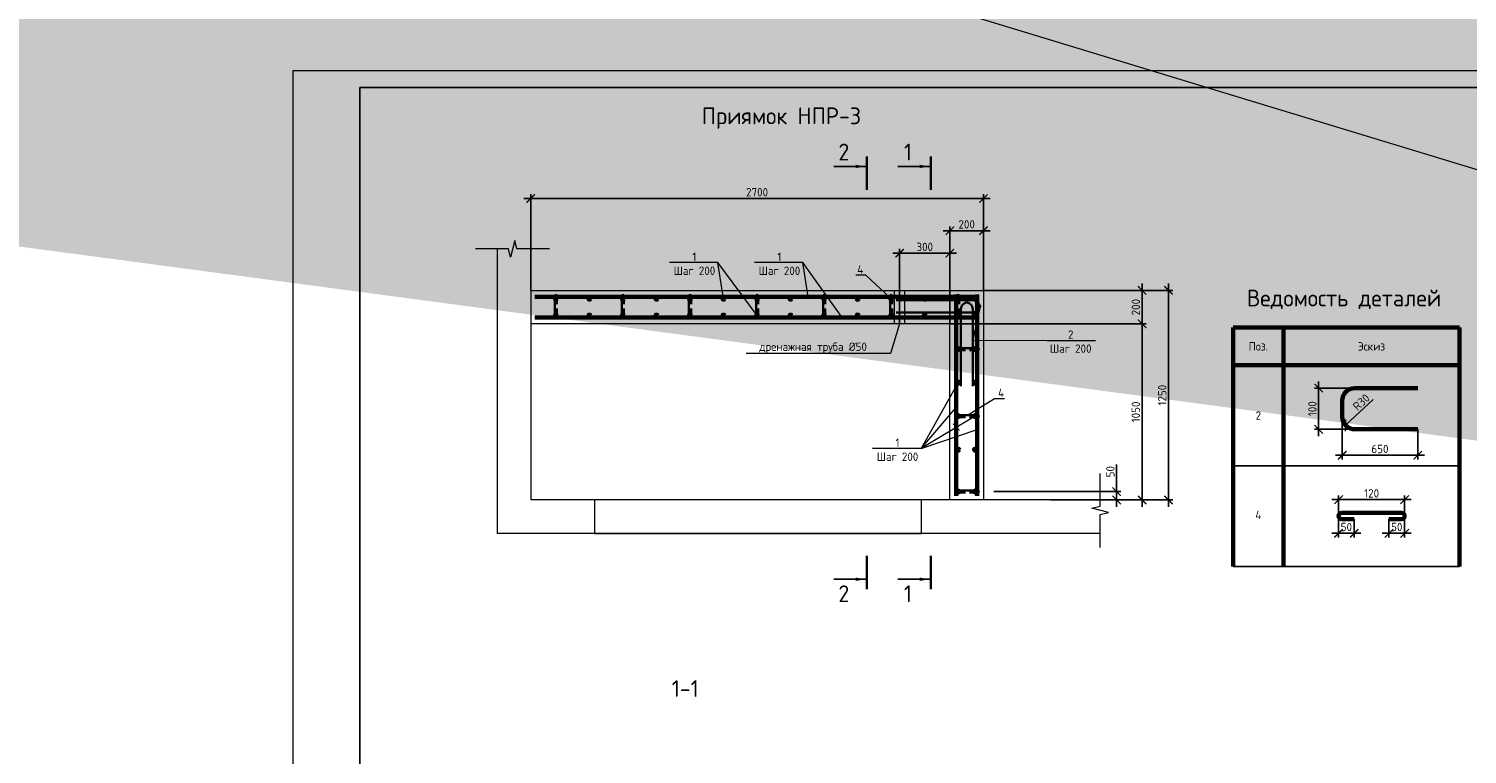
# Model space of a CAD drawing. Header units: millimetres. Extents: x 130535 to 1380046, y -231620 to 121434.
# Tile 93 of 135: x 735437 to 778330, y 13838 to 35465. Entities that reach past the tile are written whole.
import ezdxf
from ezdxf import colors
from ezdxf.entities.mleader import LeaderData, LeaderLine
from ezdxf.enums import TextEntityAlignment as Align
from ezdxf.math import Vec2, Vec3

# ---------------------------------------------------------------- set-up
doc = ezdxf.new("R2010")
doc.units = ezdxf.units.MM
doc.linetypes.add('DASHED', pattern=[7, 5, -2, 0])
doc.layers.get('DEFPOINTS').update_dxf_attribs({"lineweight": 0})
for name, color, linetype, lineweight in [('!PIARENA-KR-ADDITIONAL TEXT_ВЫНОСКИ', 7, 'Continuous', 13), ('Основная 0.35', 7, 'Continuous', 35), ('Основная 0.60', 7, 'Continuous', 60), ('РАЗМЕРЫ', 7, 'Continuous', 9), ('Символы 0.20', 7, 'Continuous', 20), ('Текст 5.00', 7, 'Continuous', 50), ('Тонкая', 7, 'Continuous', 20), ('Тонкая 0.20', 7, 'Continuous', 20), ('ТОНКИЕ', 7, 'Continuous', 9), ('Штриховая 0.20', 7, 'DASHED', 20)]:
    doc.layers.add(name, color=color, linetype=linetype, lineweight=lineweight)
doc.layers.add('ТОЛСТЫЕ_ОСНОВНЫЕ', color=7, linetype='Continuous')
doc.styles.add('!Main', font='isocpeui.ttf')
doc.styles.add('GOST-2.304_Type-B', font='GOST_Common.ttf')
doc.dimstyles.new('СПДС', dxfattribs={"dimscale": 100, "dimtxt": 2.5, "dimasz": 2.5, "dimexe": 1.25, "dimexo": 0, "dimtad": 1, "dimdec": 0, "dimtxsty": 'GOST-2.304_Type-B', "dimblk": 'ARCHTICK', "dimcen": 2.5, "dimdle": 2, "dimadec": 0, "dimazin": 2, "dimtfac": 0.75, "dimtdec": 0, "dimtmove": 1, "dimatfit": 3, "dimfxl": 1, "dimtolj": 1, "dimarcsym": 1})

# ---------------------------------------------------------------- blocks, each defined once
blk = doc.blocks.new('*U1417')
at = {"layer": 'ТОЛСТЫЕ_ОСНОВНЫЕ'}
blk.add_lwpolyline([(20, 5), (589, 5), (589, 415), (20, 415)], close=True, dxfattribs=at)
at = {"layer": 'ТОНКИЕ'}
blk.add_lwpolyline([(0, 0), (594, 0), (594, 420), (0, 420)], close=True, dxfattribs=at)
blk = doc.blocks.new('_ArchTick')
at = {"color": 0, "linetype": 'ByBlock', "const_width": 0.15}
blk.add_lwpolyline([(-0.5, -0.5), (0.5, 0.5)], dxfattribs=at)
blk = doc.blocks.new('*D497')
at = {"layer": 'DEFPOINTS', "color": 0, "linetype": 'Continuous', "lineweight": 0, "transparency": 16777216}
for p in [(764216, 21667), (765904, 21417), (767876, 21417)]:
    blk.add_point(p, dxfattribs=at)
at = {"layer": 'РАЗМЕРЫ', "color": 0, "linetype": 'Continuous', "lineweight": -2, "transparency": 16777216}
for p, q in [((767876, 22473), (767876, 21667)), ((764216, 21667), (768001, 21667)), ((767876, 21867), (767876, 21217)), ((765904, 21417), (768001, 21417))]:
    blk.add_line(p, q, dxfattribs=at)
at = {"layer": 'РАЗМЕРЫ', "color": 0, "linetype": 'Continuous', "lineweight": -2, "transparency": 16777216, "xscale": 250, "yscale": 250, "zscale": 250}
for p, rotation in [((767876, 21667), 90), ((767876, 21417), 270)]:
    blk.add_blockref('_ArchTick', p, dxfattribs=dict(at, rotation=rotation))
at = {"layer": 'РАЗМЕРЫ', "color": 0, "linetype": 'Continuous', "lineweight": 0, "transparency": 16777216, "insert": (767689, 22260), "char_height": 250, "attachment_point": 5, "rotation": 90, "style": 'GOST-2.304_Type-B'}
blk.add_mtext('\\A1;50', dxfattribs=at)
blk = doc.blocks.new('*D498')
at = {"layer": 'DEFPOINTS', "color": 0, "linetype": 'Continuous', "lineweight": 0, "transparency": 16777216}
for p in [(762904, 26667), (768636, 26667), (767385, 21417)]:
    blk.add_point(p, dxfattribs=at)
at = {"layer": 'РАЗМЕРЫ', "color": 0, "linetype": 'Continuous', "lineweight": -2, "transparency": 16777216}
for p, q in [((762904, 26667), (768761, 26667)), ((768636, 21217), (768636, 26867)), ((767385, 21417), (768761, 21417))]:
    blk.add_line(p, q, dxfattribs=at)
at = {"layer": 'РАЗМЕРЫ', "color": 0, "linetype": 'Continuous', "lineweight": -2, "transparency": 16777216, "xscale": 250, "yscale": 250, "zscale": 250}
for p, rotation in [((768636, 26667), 90), ((768636, 21417), 270)]:
    blk.add_blockref('_ArchTick', p, dxfattribs=dict(at, rotation=rotation))
at = {"layer": 'РАЗМЕРЫ', "color": 0, "linetype": 'Continuous', "lineweight": 0, "transparency": 16777216, "insert": (768448, 24042), "char_height": 250, "attachment_point": 5, "rotation": 90, "style": 'GOST-2.304_Type-B'}
blk.add_mtext('\\A1;1050', dxfattribs=at)
blk = doc.blocks.new('*D499')
at = {"layer": 'DEFPOINTS', "color": 0, "linetype": 'Continuous', "lineweight": 0, "transparency": 16777216}
for p in [(763904, 27667), (768636, 27667), (762904, 26667)]:
    blk.add_point(p, dxfattribs=at)
at = {"layer": 'РАЗМЕРЫ', "color": 0, "linetype": 'Continuous', "lineweight": -2, "transparency": 16777216}
for p, q in [((763904, 27667), (768761, 27667)), ((768636, 26467), (768636, 27867)), ((762904, 26667), (768761, 26667))]:
    blk.add_line(p, q, dxfattribs=at)
at = {"layer": 'РАЗМЕРЫ', "color": 0, "linetype": 'Continuous', "lineweight": -2, "transparency": 16777216, "xscale": 250, "yscale": 250, "zscale": 250}
for p, rotation in [((768636, 27667), 90), ((768636, 26667), 270)]:
    blk.add_blockref('_ArchTick', p, dxfattribs=dict(at, rotation=rotation))
at = {"layer": 'РАЗМЕРЫ', "color": 0, "linetype": 'Continuous', "lineweight": 0, "transparency": 16777216, "insert": (768448, 27167), "char_height": 250, "attachment_point": 5, "rotation": 90, "style": 'GOST-2.304_Type-B'}
blk.add_mtext('\\A1;200', dxfattribs=at)
blk = doc.blocks.new('*D500')
at = {"layer": 'DEFPOINTS', "color": 0, "linetype": 'Continuous', "lineweight": 0, "transparency": 16777216}
for p in [(762904, 29446), (763904, 27667), (762904, 26667)]:
    blk.add_point(p, dxfattribs=at)
at = {"layer": 'РАЗМЕРЫ', "color": 0, "linetype": 'Continuous', "lineweight": -2, "transparency": 16777216}
for p, q in [((764104, 29446), (762704, 29446)), ((762904, 26667), (762904, 29571)), ((763904, 27667), (763904, 29571))]:
    blk.add_line(p, q, dxfattribs=at)
at = {"layer": 'РАЗМЕРЫ', "color": 0, "linetype": 'Continuous', "lineweight": -2, "transparency": 16777216, "xscale": 250, "yscale": 250, "zscale": 250, "rotation": 180}
blk.add_blockref('_ArchTick', (762904, 29446), dxfattribs=at)
at = {"layer": 'РАЗМЕРЫ', "color": 0, "linetype": 'Continuous', "lineweight": -2, "transparency": 16777216, "xscale": 250, "yscale": 250, "zscale": 250}
blk.add_blockref('_ArchTick', (763904, 29446), dxfattribs=at)
at = {"layer": 'РАЗМЕРЫ', "color": 0, "linetype": 'Continuous', "lineweight": 0, "transparency": 16777216, "insert": (763404, 29634), "char_height": 250, "attachment_point": 5, "style": 'GOST-2.304_Type-B'}
blk.add_mtext('\\A1;200', dxfattribs=at)
blk = doc.blocks.new('A$C862932c0')
at = {"layer": 'Основная 0.35'}
for p, q in [((130, 6), (6, 6)), ((6, -6), (56, -6)), ((130, -6), (80, -6))]:
    blk.add_line(p, q, dxfattribs=at)
for centre, start, end in [((6, 0), 90, 270), ((130, 0), 270, 90)]:
    blk.add_arc(centre, 6, start, end, dxfattribs=at)
blk = doc.blocks.new('_None')
blk = doc.blocks.new('*D501')
at = {"layer": 'DEFPOINTS', "color": 0, "linetype": 'Continuous', "lineweight": 0, "transparency": 16777216}
for p in [(750404, 30405), (763904, 29167), (750404, 27667)]:
    blk.add_point(p, dxfattribs=at)
at = {"layer": 'РАЗМЕРЫ', "color": 0, "linetype": 'Continuous', "lineweight": -2, "transparency": 16777216}
for p, q in [((750404, 27667), (750404, 30530)), ((763904, 29167), (763904, 30530)), ((764104, 30405), (750204, 30405))]:
    blk.add_line(p, q, dxfattribs=at)
at = {"layer": 'РАЗМЕРЫ', "color": 0, "linetype": 'Continuous', "lineweight": -2, "transparency": 16777216, "xscale": 250, "yscale": 250, "zscale": 250, "rotation": 180}
blk.add_blockref('_ArchTick', (750404, 30405), dxfattribs=at)
at = {"layer": 'РАЗМЕРЫ', "color": 0, "linetype": 'Continuous', "lineweight": -2, "transparency": 16777216, "xscale": 250, "yscale": 250, "zscale": 250}
blk.add_blockref('_ArchTick', (763904, 30405), dxfattribs=at)
at = {"layer": 'РАЗМЕРЫ', "color": 0, "linetype": 'Continuous', "lineweight": 0, "transparency": 16777216, "insert": (757154, 30592), "char_height": 250, "attachment_point": 5, "style": 'GOST-2.304_Type-B'}
blk.add_mtext('\\A1;2700', dxfattribs=at)
blk = doc.blocks.new('*D502')
at = {"layer": 'DEFPOINTS', "color": 0, "linetype": 'Continuous', "lineweight": 0, "transparency": 16777216}
for p in [(765904, 27667), (769423, 27667), (767385, 21417)]:
    blk.add_point(p, dxfattribs=at)
at = {"layer": 'РАЗМЕРЫ', "color": 0, "linetype": 'Continuous', "lineweight": -2, "transparency": 16777216}
for p, q in [((765904, 27667), (769548, 27667)), ((769423, 21217), (769423, 27867)), ((767385, 21417), (769548, 21417))]:
    blk.add_line(p, q, dxfattribs=at)
at = {"layer": 'РАЗМЕРЫ', "color": 0, "linetype": 'Continuous', "lineweight": -2, "transparency": 16777216, "xscale": 250, "yscale": 250, "zscale": 250}
for p, rotation in [((769423, 27667), 90), ((769423, 21417), 270)]:
    blk.add_blockref('_ArchTick', p, dxfattribs=dict(at, rotation=rotation))
at = {"layer": 'РАЗМЕРЫ', "color": 0, "linetype": 'Continuous', "lineweight": 0, "transparency": 16777216, "insert": (769236, 24542), "char_height": 250, "attachment_point": 5, "rotation": 90, "style": 'GOST-2.304_Type-B'}
blk.add_mtext('\\A1;1250', dxfattribs=at)
blk = doc.blocks.new('*D503')
at = {"layer": 'DEFPOINTS', "color": 0, "linetype": 'Continuous', "lineweight": 0, "transparency": 16777216}
for p in [(761404, 28775), (761404, 26667), (762904, 26667)]:
    blk.add_point(p, dxfattribs=at)
at = {"layer": 'РАЗМЕРЫ', "color": 0, "linetype": 'Continuous', "lineweight": -2, "transparency": 16777216}
for p, q in [((763104, 28775), (761204, 28775)), ((761404, 26667), (761404, 28900)), ((762904, 26667), (762904, 28900))]:
    blk.add_line(p, q, dxfattribs=at)
at = {"layer": 'РАЗМЕРЫ', "color": 0, "linetype": 'Continuous', "lineweight": -2, "transparency": 16777216, "xscale": 250, "yscale": 250, "zscale": 250, "rotation": 180}
blk.add_blockref('_ArchTick', (761404, 28775), dxfattribs=at)
at = {"layer": 'РАЗМЕРЫ', "color": 0, "linetype": 'Continuous', "lineweight": -2, "transparency": 16777216, "xscale": 250, "yscale": 250, "zscale": 250}
blk.add_blockref('_ArchTick', (762904, 28775), dxfattribs=at)
at = {"layer": 'РАЗМЕРЫ', "color": 0, "linetype": 'Continuous', "lineweight": 0, "transparency": 16777216, "insert": (762154, 28962), "char_height": 250, "attachment_point": 5, "style": 'GOST-2.304_Type-B'}
blk.add_mtext('\\A1;300', dxfattribs=at)
blk = doc.blocks.new('*D516')
at = {"layer": 'DEFPOINTS', "color": 0, "linetype": 'Continuous', "lineweight": 0, "transparency": 16777216}
for p in [(773900, 24754), (774978, 24754), (774978, 23524)]:
    blk.add_point(p, dxfattribs=at)
at = {"layer": 'РАЗМЕРЫ', "color": 0, "linetype": 'Continuous', "lineweight": -2, "transparency": 16777216}
for p, q in [((773900, 23324), (773900, 24954)), ((774978, 24754), (773775, 24754)), ((774978, 23524), (773775, 23524))]:
    blk.add_line(p, q, dxfattribs=at)
at = {"layer": 'РАЗМЕРЫ', "color": 0, "linetype": 'Continuous', "lineweight": -2, "transparency": 16777216, "xscale": 250, "yscale": 250, "zscale": 250}
for p, rotation in [((773900, 24754), 90), ((773900, 23524), 270)]:
    blk.add_blockref('_ArchTick', p, dxfattribs=dict(at, rotation=rotation))
at = {"layer": 'РАЗМЕРЫ', "color": 0, "linetype": 'Continuous', "lineweight": 0, "transparency": 16777216, "insert": (773713, 24139), "char_height": 250, "attachment_point": 5, "rotation": 90, "style": 'GOST-2.304_Type-B'}
blk.add_mtext('\\A1;100', dxfattribs=at)
blk = doc.blocks.new('*D517')
at = {"layer": 'DEFPOINTS', "color": 0, "linetype": 'Continuous', "lineweight": 0, "transparency": 16777216}
for p in [(774603, 23899), (776853, 23524), (776853, 22751)]:
    blk.add_point(p, dxfattribs=at)
at = {"layer": 'РАЗМЕРЫ', "color": 0, "linetype": 'Continuous', "lineweight": -2, "transparency": 16777216}
for p, q in [((774603, 23899), (774603, 22626)), ((776853, 23524), (776853, 22626)), ((774403, 22751), (777053, 22751))]:
    blk.add_line(p, q, dxfattribs=at)
at = {"layer": 'РАЗМЕРЫ', "color": 0, "linetype": 'Continuous', "lineweight": -2, "transparency": 16777216, "xscale": 250, "yscale": 250, "zscale": 250, "rotation": 180}
blk.add_blockref('_ArchTick', (774603, 22751), dxfattribs=at)
at = {"layer": 'РАЗМЕРЫ', "color": 0, "linetype": 'Continuous', "lineweight": -2, "transparency": 16777216, "xscale": 250, "yscale": 250, "zscale": 250}
blk.add_blockref('_ArchTick', (776853, 22751), dxfattribs=at)
at = {"layer": 'РАЗМЕРЫ', "color": 0, "linetype": 'Continuous', "lineweight": 0, "transparency": 16777216, "insert": (775728, 22938), "char_height": 250, "attachment_point": 5, "style": 'GOST-2.304_Type-B'}
blk.add_mtext('\\A1;650', dxfattribs=at)
blk = doc.blocks.new('*D518')
at = {"layer": 'DEFPOINTS', "color": 0, "linetype": 'Continuous', "lineweight": 0, "transparency": 16777216}
for p in [(774703, 23644), (774978, 23899)]:
    blk.add_point(p, dxfattribs=at)
at = {"layer": 'РАЗМЕРЫ', "color": 0, "linetype": 'Continuous', "lineweight": -2, "transparency": 16777216}
blk.add_line((775528, 24409), (774703, 23644), dxfattribs=at)
at = {"layer": 'РАЗМЕРЫ', "color": 0, "linetype": 'Continuous', "lineweight": -2, "transparency": 16777216, "xscale": 250, "yscale": 250, "zscale": 250, "rotation": 222.8482016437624}
blk.add_blockref('_ArchTick', (774703, 23644), dxfattribs=at)
at = {"layer": 'РАЗМЕРЫ', "color": 0, "linetype": 'Continuous', "lineweight": 0, "transparency": 16777216, "insert": (775171, 24334), "char_height": 250, "attachment_point": 5, "rotation": 42.8482, "style": 'GOST-2.304_Type-B'}
blk.add_mtext('\\A1;R30', dxfattribs=at)
blk = doc.blocks.new('*D519')
at = {"layer": 'DEFPOINTS', "color": 0, "linetype": 'Continuous', "lineweight": 0, "transparency": 16777216}
for p in [(775996, 20848), (776463, 20939), (775996, 20424)]:
    blk.add_point(p, dxfattribs=at)
at = {"layer": 'РАЗМЕРЫ', "color": 0, "linetype": 'Continuous', "lineweight": -2, "transparency": 16777216}
for p, q in [((775996, 20848), (775996, 20299)), ((776463, 20939), (776463, 20299)), ((776663, 20424), (775796, 20424))]:
    blk.add_line(p, q, dxfattribs=at)
at = {"layer": 'РАЗМЕРЫ', "color": 0, "linetype": 'Continuous', "lineweight": -2, "transparency": 16777216, "xscale": 250, "yscale": 250, "zscale": 250, "rotation": 180}
blk.add_blockref('_ArchTick', (775996, 20424), dxfattribs=at)
at = {"layer": 'РАЗМЕРЫ', "color": 0, "linetype": 'Continuous', "lineweight": -2, "transparency": 16777216, "xscale": 250, "yscale": 250, "zscale": 250}
blk.add_blockref('_ArchTick', (776463, 20424), dxfattribs=at)
at = {"layer": 'РАЗМЕРЫ', "color": 0, "linetype": 'Continuous', "lineweight": 0, "transparency": 16777216, "insert": (776229, 20612), "char_height": 250, "attachment_point": 5, "style": 'GOST-2.304_Type-B'}
blk.add_mtext('\\A1;50', dxfattribs=at)
blk = doc.blocks.new('*D520')
at = {"layer": 'DEFPOINTS', "color": 0, "linetype": 'Continuous', "lineweight": 0, "transparency": 16777216}
for p in [(774494, 20939), (774961, 20848), (774961, 20424)]:
    blk.add_point(p, dxfattribs=at)
at = {"layer": 'РАЗМЕРЫ', "color": 0, "linetype": 'Continuous', "lineweight": -2, "transparency": 16777216}
for p, q in [((774494, 20939), (774494, 20299)), ((774961, 20848), (774961, 20299)), ((774294, 20424), (775161, 20424))]:
    blk.add_line(p, q, dxfattribs=at)
at = {"layer": 'РАЗМЕРЫ', "color": 0, "linetype": 'Continuous', "lineweight": -2, "transparency": 16777216, "xscale": 250, "yscale": 250, "zscale": 250, "rotation": 180}
blk.add_blockref('_ArchTick', (774494, 20424), dxfattribs=at)
at = {"layer": 'РАЗМЕРЫ', "color": 0, "linetype": 'Continuous', "lineweight": -2, "transparency": 16777216, "xscale": 250, "yscale": 250, "zscale": 250}
blk.add_blockref('_ArchTick', (774961, 20424), dxfattribs=at)
at = {"layer": 'РАЗМЕРЫ', "color": 0, "linetype": 'Continuous', "lineweight": 0, "transparency": 16777216, "insert": (774727, 20612), "char_height": 250, "attachment_point": 5, "style": 'GOST-2.304_Type-B'}
blk.add_mtext('\\A1;50', dxfattribs=at)
blk = doc.blocks.new('*D521')
at = {"layer": 'DEFPOINTS', "color": 0, "linetype": 'Continuous', "lineweight": 0, "transparency": 16777216}
for p in [(776463, 21427), (774496, 20959), (776463, 20938)]:
    blk.add_point(p, dxfattribs=at)
at = {"layer": 'РАЗМЕРЫ', "color": 0, "linetype": 'Continuous', "lineweight": -2, "transparency": 16777216}
for p, q in [((774496, 20959), (774496, 21552)), ((776463, 20938), (776463, 21552)), ((774296, 21427), (776663, 21427))]:
    blk.add_line(p, q, dxfattribs=at)
at = {"layer": 'РАЗМЕРЫ', "color": 0, "linetype": 'Continuous', "lineweight": -2, "transparency": 16777216, "xscale": 250, "yscale": 250, "zscale": 250, "rotation": 180}
blk.add_blockref('_ArchTick', (774496, 21427), dxfattribs=at)
at = {"layer": 'РАЗМЕРЫ', "color": 0, "linetype": 'Continuous', "lineweight": -2, "transparency": 16777216, "xscale": 250, "yscale": 250, "zscale": 250}
blk.add_blockref('_ArchTick', (776463, 21427), dxfattribs=at)
at = {"layer": 'РАЗМЕРЫ', "color": 0, "linetype": 'Continuous', "lineweight": 0, "transparency": 16777216, "insert": (775479, 21615), "char_height": 250, "attachment_point": 5, "style": 'GOST-2.304_Type-B'}
blk.add_mtext('\\A1;120', dxfattribs=at)

msp = doc.modelspace()

# ---------------------------------------------------------------- linework, layer by layer
at = {"layer": 'Основная 0.35'}
for p, q in [((761302.2, 27371.1), (763552.2, 27371.1)), ((763227.8, 24811.5), (763227.8, 27061.5)), ((763407.2, 27311.5), (763409, 27311.5)), ((763588.4, 24811.5), (763588.4, 27061.5)), ((763802.2, 27189.9), (763802.2, 27191.7)), ((761302.2, 27010.5), (763552.2, 27010.5))]:
    msp.add_line(p, q, dxfattribs=at)
for centre, start, end in [((763459.8, 27084), 102.58776, 185.55165), ((763356.4, 27084), 354.44835, 77.41224), ((763574.7, 27139.1), 12.58776, 95.55165), ((763574.7, 27242.5), 264.44835, 347.41224)]:
    msp.add_arc(centre, 233.1, start, end, dxfattribs=at)
at = {"layer": 'Основная 0.60'}
for p, q in [((750529, 27476.9), (763779, 27476.9)), ((763094, 27541.9), (763094, 21541.9)), ((763714, 27541.9), (763714, 21541.9)), ((750529, 26856.9), (763779, 26856.9)), ((774977.8, 24753.5), (776852.8, 24753.5)), ((774602.8, 24378.5), (774602.8, 23899)), ((774977.8, 23524), (776852.8, 23524)), ((774585.8, 21031.1), (776370.9, 21031.1)), ((774585.8, 20847.5), (774960.8, 20847.5)), ((776370.9, 20847.5), (775995.9, 20847.5))]:
    msp.add_line(p, q, dxfattribs=at)
at = {"layer": 'Основная 0.60', "linetype": 'Continuous', "lineweight": 60}
for p, q in [((771351.6, 26559.2), (778101.6, 26559.2)), ((771351.6, 26559.2), (771351.6, 19434.2)), ((772851.6, 26559.2), (772851.6, 19434.2)), ((778101.6, 26559.2), (778101.6, 19434.2)), ((771351.6, 25434.2), (778101.6, 25434.2))]:
    msp.add_line(p, q, dxfattribs=at)
at = {"layer": 'Основная 0.60', "linetype": 'Continuous', "lineweight": -3}
for p, q in [((771351.6, 22434.2), (778101.6, 22434.2)), ((771351.6, 22434.2), (778101.6, 22434.2)), ((771351.6, 19434.2), (778101.6, 19434.2))]:
    msp.add_line(p, q, dxfattribs=at)
at = {"layer": 'Основная 0.60'}
for centre in [(751154, 27416.9), (752154, 27416.9), (753154, 27416.9), (754154, 27416.9), (755154, 27416.9), (756154, 27416.9), (757154, 27416.9), (758154, 27416.9), (759154, 27416.9), (760154, 27416.9), (761154, 27416.9), (762154, 27416.9), (763154, 27416.9), (763654, 27416.9), (763654, 27416.9), (751154, 26916.9), (752154, 26916.9), (753154, 26916.9), (754154, 26916.9), (755154, 26916.9), (756154, 26916.9), (757154, 26916.9), (758154, 26916.9), (759154, 26916.9), (760154, 26916.9), (761154, 26916.9), (762154, 26916.9), (763154, 26916.9), (763654, 26916.9), (763154, 25916.9), (763654, 25916.9), (763154, 24916.9), (763654, 24916.9), (763154, 23916.9), (763654, 23916.9), (763154, 22916.9), (763654, 22916.9), (763154, 21666.9), (763654, 21666.9)]:
    msp.add_circle(centre, 30, dxfattribs=at)
for centre, radius, start, end in [((774977.8, 24378.5), 375, 90, 180), ((774977.8, 23899), 375, 180, 270), ((774585.8, 20939.3), 91.8, 90, 270), ((776370.9, 20939.3), 91.8, 270, 90)]:
    msp.add_arc(centre, radius, start, end, dxfattribs=at)
at = {"layer": 'РАЗМЕРЫ', "linetype": 'Continuous', "lineweight": 0}
for p, q in [((749404, 28902.2), (749404, 20416.9)), ((750404, 28902.2), (750404, 21416.9)), ((757154, 26916.9), (755988.2, 28492.5)), ((759689.1, 26856.9), (758523.3, 28492.5)), ((762043.3, 22949.3), (763094, 24173.5)), ((763654, 23916.9), (762043.3, 22949.3)), ((762043.3, 22949.3), (763714, 23514.5))]:
    msp.add_line(p, q, dxfattribs=at)
at = {"layer": 'Тонкая'}
for points in [[(750968.8, 28902.2), (750818.8, 28902.2), (749989.2, 28902.2), (749926.7, 29152.2), (749801.7, 28652.2), (749739.2, 28902.2), (748909.7, 28902.2), (748759.7, 28902.2)], [(767384.9, 20002.1), (767384.9, 20152.1), (767384.9, 20981.6), (767634.9, 21044.1), (767134.9, 21169.1), (767384.9, 21231.6), (767384.9, 22061.1), (767384.9, 22211.1)]]:
    msp.add_lwpolyline(points, dxfattribs=at)
at = {"layer": 'Тонкая 0.20', "ltscale": 6}
for p, q in [((752289.2, 21416.9), (750404, 21416.9)), ((767384.9, 20416.9), (749404, 20416.9))]:
    msp.add_line(p, q, dxfattribs=at)
at = {"layer": 'Тонкая 0.20'}
msp.add_line((767384.9, 21416.9), (762054, 21416.9), dxfattribs=at)
msp.add_lwpolyline([(762054, 21416.9), (752304, 21416.8), (752304, 20416.9), (762054, 20416.9)], close=True, dxfattribs=at)
at = {"layer": 'ТОНКИЕ', "linetype": 'Continuous', "lineweight": 25, "ltscale": 200}
for p, q in [((760391.7, 31361.3), (759441.7, 31361.3)), ((762302.2, 31361.3), (761352.2, 31361.3)), ((760391.7, 19053.5), (759441.7, 19053.5)), ((762302.2, 19053.5), (761352.2, 19053.5))]:
    msp.add_line(p, q, dxfattribs=at)
at = {"layer": 'ТОНКИЕ', "linetype": 'Continuous', "lineweight": 25, "ltscale": 200, "const_width": 70}
for points in [[(760426.7, 31661.3), (760426.7, 30661.3)], [(762337.2, 31661.3), (762337.2, 30661.3)], [(760426.7, 18753.5), (760426.7, 19753.5)], [(762337.2, 18753.5), (762337.2, 19753.5)]]:
    msp.add_lwpolyline(points, dxfattribs=at)
at = {"layer": 'ТОНКИЕ', "linetype": 'Continuous', "lineweight": 25, "ltscale": 200}
for points in [[(760391.7, 31361.3), (760091.3, 31411.6), (760091.3, 31311)], [(762302.2, 31361.3), (762001.8, 31411.6), (762001.8, 31311)], [(760391.7, 19053.5), (760091.3, 19103.8), (760091.3, 19003.3)], [(762302.2, 19053.5), (762001.8, 19103.8), (762001.8, 19003.3)]]:
    msp.add_solid(points, dxfattribs=at)
at = {"layer": 'Штриховая 0.20'}
for p, q in [((750404, 27666.9), (763904, 27666.9)), ((763904, 27666.9), (763904, 21416.9)), ((762904, 26666.9), (750404, 26666.9)), ((762904, 21416.9), (762904, 26666.9)), ((751904, 21416.9), (750904, 21416.9)), ((763904, 21416.9), (762904, 21416.9))]:
    msp.add_line(p, q, dxfattribs=at)
msp.add_lwpolyline([(761554, 27666.9), (761554, 26666.9), (761254, 26666.9), (761254, 27666.9)], close=True, dxfattribs=at)

# ---------------------------------------------------------------- block references
at = {"xscale": 100, "yscale": 100, "zscale": 100}
msp.add_blockref('*U1417', (743311.9, -7790.1), dxfattribs=at)
at = {"layer": 'Символы 0.20'}
for name, p, xscale, yscale, zscale, rotation in [('A$C862932c0', (751154, 27530.8), -5, 5, 5, 90), ('A$C862932c0', (753154, 27530.8), -5, 5, 5, 90), ('A$C862932c0', (755154, 27530.8), -5, 5, 5, 90), ('A$C862932c0', (757154, 27530.8), -5, 5, 5, 90), ('A$C862932c0', (759154, 27530.8), -5, 5, 5, 90), ('A$C862932c0', (761154, 27530.8), -5, 5, 5, 90), ('A$C862932c0', (763154, 27530.8), -5, 5, 5, 90), ('_ArchTick', (763094, 23591.7), -200, 200, 200, 179.9999999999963)]:
    msp.add_blockref(name, p, dxfattribs=dict(at, xscale=xscale, yscale=yscale, zscale=zscale, rotation=rotation))
at = {"layer": 'Символы 0.20', "xscale": -5, "yscale": 5, "zscale": 5}
for p in [(763768, 25916.9), (763768, 23916.9), (763768, 21666.9)]:
    msp.add_blockref('A$C862932c0', p, dxfattribs=at)

# ---------------------------------------------------------------- texts
at = {"layer": 'Основная 0.60', "linetype": 'Continuous', "lineweight": -3, "attachment_point": 5, "style": 'GOST-2.304_Type-B'}
for s, insert, char_height, width in [('Ведомость деталей', (774656.6, 27397.5), 500, 6669.969), ('Поз.', (772101.6, 25996.7), 250, 1200), ('Эскиз', (775476.6, 25996.7), 250, 1200), ('2', (772101.6, 23934.2), 250, 1200), ('4', (772101.6, 20974.3), 250, 1200)]:
    msp.add_mtext(s, dxfattribs=dict(at, insert=insert, char_height=char_height, width=width))
at = {"layer": 'Текст 5.00', "style": 'GOST-2.304_Type-B'}
for s, p in [('Приямок НПР-3', (757880.1, 32869.2)), ('1-1', (755012.3, 15795.7)), ('1-1', (755012.3, 15795.7))]:
    msp.add_text(s, height=500, dxfattribs=at).set_placement(p, align=Align.MIDDLE_CENTER)
at = {"layer": 'ТОНКИЕ', "linetype": 'Continuous', "lineweight": 0, "char_height": 500, "attachment_point": 5, "style": 'GOST-2.304_Type-B'}
for s, insert in [('2', (759741.7, 31791.3)), ('1', (761652.2, 31791.3)), ('2', (759741.7, 18623.5)), ('1', (761652.2, 18623.5))]:
    msp.add_mtext_dynamic_manual_height_columns(s, width=723.88, gutter_width=25, heights=[0], dxfattribs=dict(at, insert=insert))

# ---------------------------------------------------------------- dimensions: what is measured, and where the dimension line sits
at = {"layer": 'РАЗМЕРЫ', "color": 3, "linetype": 'Continuous', "lineweight": 0}
for base, p1, p2, angle, picture, middle in [((750404, 30404.9), (763904, 29166.9), (750404, 27666.9), 180, '*D501', (757154, 30592.4)), ((762904, 29446.4), (763904, 27666.9), (762904, 26666.9), 180, '*D500', (763404, 29633.9)), ((761404, 28774.9), (762904, 26666.9), (761404, 26666.9), 180, '*D503', (762154, 28962.4)), ((768635.8, 27666.9), (762904, 26666.9), (763904, 27666.9), 270, '*D499', (768448.3, 27166.9)), ((769423.4, 27666.9), (767384.9, 21416.9), (765904, 27666.9), 90, '*D502', (769235.9, 24541.9)), ((768635.8, 26666.9), (767384.9, 21416.9), (762904, 26666.9), 270, '*D498', (768448.3, 24041.9))]:
    dim = msp.add_linear_dim(base=base, p1=p1, p2=p2, angle=angle, dimstyle='СПДС', override={"dimlfac": 0.2}, dxfattribs=at)
    dim.commit()
    dim.dimension.update_dxf_attribs({"geometry": picture, "text_midpoint": middle})
for base, p1, p2, angle, text, picture, middle in [((773900.2, 24753.5), (774977.8, 23524), (774977.8, 24753.5), 90, '100', '*D516', (773712.7, 24138.8)), ((775995.9, 20424.5), (776462.7, 20939.3), (775995.9, 20847.5), 180, '50', '*D519', (776229.3, 20612))]:
    dim = msp.add_linear_dim(base=base, p1=p1, p2=p2, angle=angle, text=text, dimstyle='СПДС', override={"dimlfac": 0.2}, dxfattribs=at)
    dim.commit()
    dim.dimension.update_dxf_attribs({"geometry": picture, "text_midpoint": middle})
dim = msp.add_radius_dim(center=(774977.8, 23899), mpoint=(774702.9, 23644), text='R30', dimstyle='СПДС', override={"dimlfac": 0.2}, dxfattribs=at)
dim.commit()
dim.dimension.update_dxf_attribs({"geometry": '*D518', "text_midpoint": (775298.6, 24196.5), "dimtype": 164})
for base, p1, p2, text, picture, middle in [((776852.8, 22750.6), (774602.8, 23899), (776852.8, 23524), '650', '*D517', (775727.8, 22938.1)), ((776462.7, 21427.3), (774496.2, 20959.3), (776462.7, 20938.4), '120', '*D521', (775479.5, 21614.8)), ((774960.8, 20424.5), (774494, 20939.3), (774960.8, 20847.5), '50', '*D520', (774727.4, 20612))]:
    dim = msp.add_linear_dim(base=base, p1=p1, p2=p2, text=text, dimstyle='СПДС', override={"dimlfac": 0.2}, dxfattribs=at)
    dim.commit()
    dim.dimension.update_dxf_attribs({"geometry": picture, "text_midpoint": middle})
dim = msp.add_linear_dim(base=(767876.1, 21416.9), p1=(764216.2, 21666.9), p2=(765904, 21416.9), angle=270, dimstyle='СПДС', override={"dimlfac": 0.2}, dxfattribs=at)
dim.commit()
dim.dimension.update_dxf_attribs({"geometry": '*D497', "text_midpoint": (767894.8, 22260), "dimtype": 160})

# ---------------------------------------------------------------- leaders
at = {"layer": '!PIARENA-KR-ADDITIONAL TEXT_ВЫНОСКИ', "ltscale": 30}
ml = msp.add_multileader_mtext('Standard', dxfattribs=at)
ml.set_content('{\\fISOCPEUR|b0|i0|c0|p34;\\C256;поз.2 нижняя %%c10 А500С, шаг 200х200\\P поз.1   верхняя %%c10 А500С, шаг 200х200\\Pфоновая арматура, раскладку начинать \\Pвдоль цифровых осей}', color=3, style='!Main')
ml.set_leader_properties(color=256, linetype='ByLayer', lineweight=-1)
ml.build(insert=Vec2(0, 0))
ml.multileader.update_dxf_attribs({"text_left_attachment_type": 6, "text_right_attachment_type": 6, "dogleg_length": 0.339, "arrow_head_size": 160000, "scale": 100})
ctx = ml.context
ctx.base_point, ctx.scale, ctx.char_height, ctx.arrow_head_size, ctx.landing_gap_size, ctx.plane_origin = Vec3(817359.6, 17503.3), 100, 250, 160000, 0, Vec3(823407.5, 13210.4)
ctx.left_attachment, ctx.right_attachment, ctx.text_align_type = 6, 6, 1
notes = []
notes.append((ctx, [(0, (1, 1, 0), (823868.6, 17503.3), (-1, 0), 33.9, [(0, [(825874.7, 16893)], 0, [])])]))
ctx.mtext.insert, ctx.mtext.width, ctx.mtext.alignment, ctx.mtext.flow_direction = Vec3(820597.1, 17828.3), 10171.308, 2, 5
at = {"layer": 'Символы 0.20'}
ml = msp.add_multileader_mtext('Standard', dxfattribs=at)
ml.set_content('1\\PШаг 200', color=256, style='GOST-2.304_Type-B')
ml.set_leader_properties(color=256, linetype='ByLayer', lineweight=-1)
ml.set_arrow_properties(name='NONE')
ml.build(insert=Vec2(0, 0))
ml.multileader.update_dxf_attribs({"text_left_attachment_type": 6, "text_right_attachment_type": 6, "dogleg_length": 1, "arrow_head_size": 18, "scale": 20})
ctx = ml.context
ctx.base_point, ctx.scale, ctx.char_height, ctx.arrow_head_size, ctx.landing_gap_size, ctx.plane_origin = Vec3(754684.6, 28492.5), 20, 250, 18, 9, Vec3(759738.9, 28109.1)
ctx.left_attachment, ctx.right_attachment, ctx.text_align_type = 6, 6, 1
notes.append((ctx, [(0, (1, 1, 0), (755988.2, 28492.5), (-1, 0), 100, [(0, [(756154, 27416.9)], 0, [])])]))
ctx.mtext.insert, ctx.mtext.alignment, ctx.mtext.flow_direction = Vec3(755286.4, 28792.5), 2, 5
ml = msp.add_multileader_mtext('Standard', dxfattribs=at)
ml.set_content('1\\PШаг 200', color=256, style='GOST-2.304_Type-B')
ml.set_leader_properties(color=256, linetype='ByLayer', lineweight=-1)
ml.set_arrow_properties(name='NONE')
ml.build(insert=Vec2(0, 0))
ml.multileader.update_dxf_attribs({"text_left_attachment_type": 6, "text_right_attachment_type": 6, "dogleg_length": 1, "arrow_head_size": 18, "scale": 20})
ctx = ml.context
ctx.base_point, ctx.scale, ctx.char_height, ctx.arrow_head_size, ctx.landing_gap_size, ctx.plane_origin = Vec3(757219.7, 28492.5), 20, 250, 18, 9, Vec3(762274, 28109.1)
ctx.left_attachment, ctx.right_attachment, ctx.text_align_type = 6, 6, 1
notes.append((ctx, [(0, (1, 1, 0), (758523.3, 28492.5), (-1, 0), 100, [(0, [(758679.9, 27476.9)], 0, [])])]))
ctx.mtext.insert, ctx.mtext.alignment, ctx.mtext.flow_direction = Vec3(757821.5, 28792.5), 2, 5
ml = msp.add_multileader_mtext('Standard', dxfattribs=at)
ml.set_content('4', color=256, style='GOST-2.304_Type-B')
ml.set_leader_properties(color=256, linetype='ByLayer', lineweight=-1)
ml.set_arrow_properties(name='NONE')
ml.build(insert=Vec2(0, 0))
ml.multileader.update_dxf_attribs({"text_left_attachment_type": 6, "text_right_attachment_type": 6, "dogleg_length": 1, "arrow_head_size": 18, "scale": 20})
ctx = ml.context
ctx.base_point, ctx.scale, ctx.char_height, ctx.arrow_head_size, ctx.landing_gap_size, ctx.plane_origin = Vec3(760132, 28117.6), 20, 250, 18, 9, Vec3(762032, 25428.7)
ctx.left_attachment, ctx.right_attachment = 6, 6
notes.append((ctx, [(0, (1, 1, 0), (760400, 28117.6), (-1, 0), 100, [(0, [(761124, 27440.8)], 0, [])])]))
ctx.mtext.insert, ctx.mtext.flow_direction = Vec3(760141, 28417.6), 5
ml = msp.add_multileader_mtext('Standard', dxfattribs=at)
ml.set_content('2\\PШаг 200', color=256, style='GOST-2.304_Type-B')
ml.set_leader_properties(color=256, linetype='ByLayer', lineweight=-1)
ml.set_arrow_properties(name='NONE')
ml.build(insert=Vec2(0, 0))
ml.multileader.update_dxf_attribs({"text_left_attachment_type": 6, "text_right_attachment_type": 6, "dogleg_length": 1, "arrow_head_size": 18, "scale": 20})
ctx = ml.context
ctx.base_point, ctx.scale, ctx.char_height, ctx.arrow_head_size, ctx.landing_gap_size, ctx.plane_origin = Vec3(765904.4, 26172), 20, 250, 18, 9, Vec3(766684.4, 27816.1)
ctx.left_attachment, ctx.right_attachment, ctx.text_align_type = 6, 6, 1
notes.append((ctx, [(0, (1, 1, 0), (765804.4, 26172), (1, 0), 100, [(1, [(763802.2, 27191.7), (763588.4, 26186.5)], 0, [])])]))
ctx.mtext.insert, ctx.mtext.alignment, ctx.mtext.flow_direction = Vec3(766506.2, 26472), 2, 5
ml = msp.add_multileader_mtext('Standard', dxfattribs=at)
ml.set_content('дренажная труба %%C50', color=256, style='GOST-2.304_Type-B')
ml.set_leader_properties(color=256, linetype='ByLayer', lineweight=-1)
ml.set_arrow_properties(name='NONE')
ml.build(insert=Vec2(0, 0))
ml.multileader.update_dxf_attribs({"text_left_attachment_type": 6, "text_right_attachment_type": 6, "dogleg_length": 1, "arrow_head_size": 18, "scale": 20})
ctx = ml.context
ctx.base_point, ctx.scale, ctx.char_height, ctx.arrow_head_size, ctx.landing_gap_size, ctx.plane_origin = Vec3(757154.1, 25786.2), 20, 250, 18, 9, Vec3(761210.3, 22009.4)
ctx.left_attachment, ctx.right_attachment, ctx.text_align_type = 6, 6, 1
notes.append((ctx, [(1, (1, 1, 0), (761132.4, 25786.2), (-1, 0), 639.1, [(0, [(761404, 26666.9)], 0, [])])]))
ctx.mtext.insert, ctx.mtext.alignment, ctx.mtext.flow_direction = Vec3(758823.7, 26111.2), 2, 5
ml = msp.add_multileader_mtext('Standard', dxfattribs=at)
ml.set_content('1\\PШаг 200', color=256, style='GOST-2.304_Type-B')
ml.set_leader_properties(color=256, linetype='ByLayer', lineweight=-1)
ml.set_arrow_properties(name='NONE')
ml.build(insert=Vec2(0, 0))
ml.multileader.update_dxf_attribs({"text_left_attachment_type": 6, "text_right_attachment_type": 6, "dogleg_length": 1, "arrow_head_size": 18, "scale": 20})
ctx = ml.context
ctx.base_point, ctx.scale, ctx.char_height, ctx.arrow_head_size, ctx.landing_gap_size, ctx.plane_origin = Vec3(760739.7, 22949.3), 20, 250, 18, 9, Vec3(765793.9, 22565.9)
ctx.left_attachment, ctx.right_attachment, ctx.text_align_type = 6, 6, 1
notes.append((ctx, [(0, (1, 1, 0), (762043.3, 22949.3), (-1, 0), 100, [(0, [(763154, 24916.9)], 0, [])])]))
ctx.mtext.insert, ctx.mtext.alignment, ctx.mtext.flow_direction = Vec3(761341.5, 23249.3), 2, 5
ml = msp.add_multileader_mtext('Standard', dxfattribs=at)
ml.set_content('4', color=256, style='GOST-2.304_Type-B')
ml.set_leader_properties(color=256, linetype='ByLayer', lineweight=-1)
ml.set_arrow_properties(name='NONE')
ml.build(insert=Vec2(0, 0))
ml.multileader.update_dxf_attribs({"text_left_attachment_type": 6, "text_right_attachment_type": 6, "dogleg_length": 1, "arrow_head_size": 18, "scale": 20})
ctx = ml.context
ctx.base_point, ctx.scale, ctx.char_height, ctx.arrow_head_size, ctx.landing_gap_size, ctx.plane_origin = Vec3(764330.4, 24440.2), 20, 250, 18, 9, Vec3(764678, 23696.9)
ctx.left_attachment, ctx.right_attachment = 6, 6
notes.append((ctx, [(0, (1, 1, 0), (764230.4, 24440.2), (1, 0), 100, [(0, [(763428, 23946.9)], 0, [])])]))
ctx.mtext.insert, ctx.mtext.flow_direction = Vec3(764339.4, 24740.2), 5
for ctx, leaders in notes:
    for number, flags, end, landing, length, lines in leaders:
        leader = LeaderData()
        leader.index, (leader.has_last_leader_line, leader.has_dogleg_vector, leader.attachment_direction) = number, flags
        leader.last_leader_point, leader.dogleg_vector, leader.dogleg_length = Vec3(end), Vec3(landing), length
        for number, points, colour, breaks in lines:
            line = LeaderLine()
            line.index, line.vertices, line.color, line.breaks = number, Vec3.list(points), colors.encode_raw_color(colour), breaks
            leader.lines.append(line)
        ctx.leaders.append(leader)

doc.saveas('drawing.dxf')
